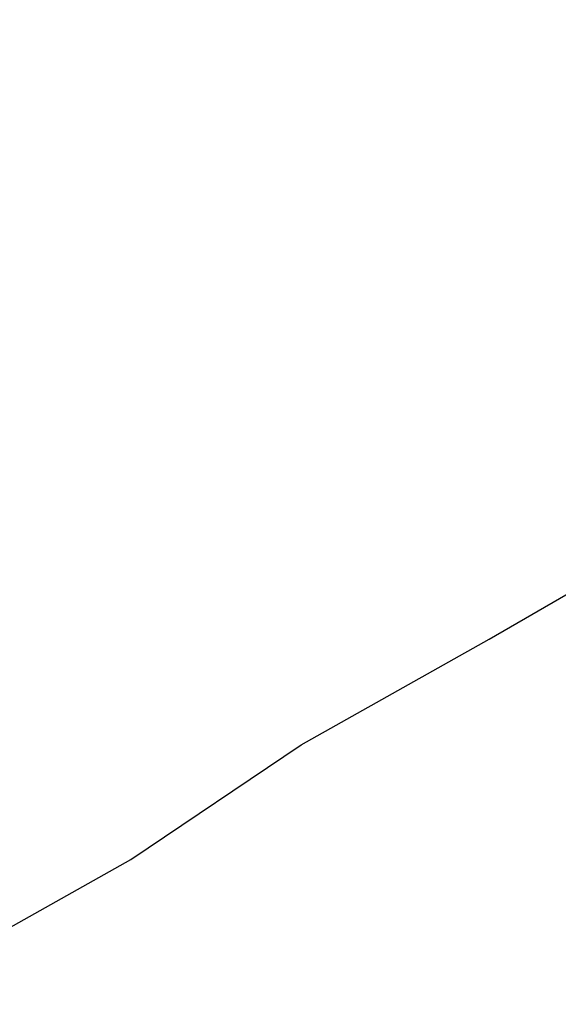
# Model space of a CAD drawing. Extents: x 447258 to 447844, y 441190 to 442763.
# Tile 95 of 123: x 447353.3 to 447355.21, y 442034.66 to 442038.15. Entities that reach past the tile are written whole.
import ezdxf

# ---------------------------------------------------------------- set-up
doc = ezdxf.new("R2010")
doc.units = 0
doc.header["$LTSCALE"] = 2
doc.header["$MEASUREMENT"] = 0
doc.linetypes.add('AUSGEZOGEN', pattern=[0])
doc.layers.add('DB-Wegböschungen', color=15, linetype='CONTINUOUS')
doc.layers.add('SCHLITZRINNE', color=200, linetype='AUSGEZOGEN')

msp = doc.modelspace()

# ---------------------------------------------------------------- hatches: boundary and pattern name
at = {"layer": 'SCHLITZRINNE'}
h = msp.add_hatch(dxfattribs=at)
h.set_pattern_fill('_USER', color=256, scale=1.5, angle=45, style=0, pattern_type=0)
h.set_pattern_definition([(324.57214, (447454.4577, 442051.7744), (0.8695163, 1.222269), [])])
edge = h.paths.add_edge_path()
edge.add_line((447334.611, 442762.617), (447342.747, 442714.535))
edge.add_line((447342.747, 442714.535), (447353.712, 442649.783))
edge.add_line((447353.712, 442649.783), (447366.661, 442573.001))
edge.add_line((447366.661, 442573.001), (447374.28, 442528.103))
edge.add_line((447374.28, 442528.103), (447381.701, 442484.189))
edge.add_line((447381.701, 442484.189), (447389.266, 442439.438))
edge.add_line((447389.266, 442439.438), (447397.611, 442390.046))
edge.add_line((447397.611, 442390.046), (447405.855, 442341.529))
edge.add_line((447405.855, 442341.529), (447414.19, 442292.224))
edge.add_line((447414.19, 442292.224), (447422.918, 442240.682))
edge.add_line((447422.918, 442240.682), (447431.342, 442190.986))
edge.add_line((447431.342, 442190.986), (447439.461, 442143.078))
edge.add_line((447439.461, 442143.078), (447447.754, 442093.977))
edge.add_line((447447.754, 442093.977), (447454.078, 442054.026))
edge.add_line((447454.078, 442054.026), (447459.7279, 442020.5227))
edge.add_line((447453.6923, 442053.3063), (447459.2214, 442020.5196))
edge.add_line((447459.2214, 442020.5196), (447459.7279, 442020.5227))

# ---------------------------------------------------------------- linework, layer by layer
at = {"layer": 'DB-Wegböschungen', "linetype": 'Continuous'}
for p, q in [((447354.9607, 442035.9509), (447355.3781, 442036.1928)), ((447354.2938, 442035.5765), (447354.9607, 442035.9509)), ((447353.6898, 442035.17), (447354.2938, 442035.5765)), ((447353.0229, 442034.7956), (447353.6898, 442035.17))]:
    msp.add_line(p, q, dxfattribs=at)

doc.saveas('drawing.dxf')
